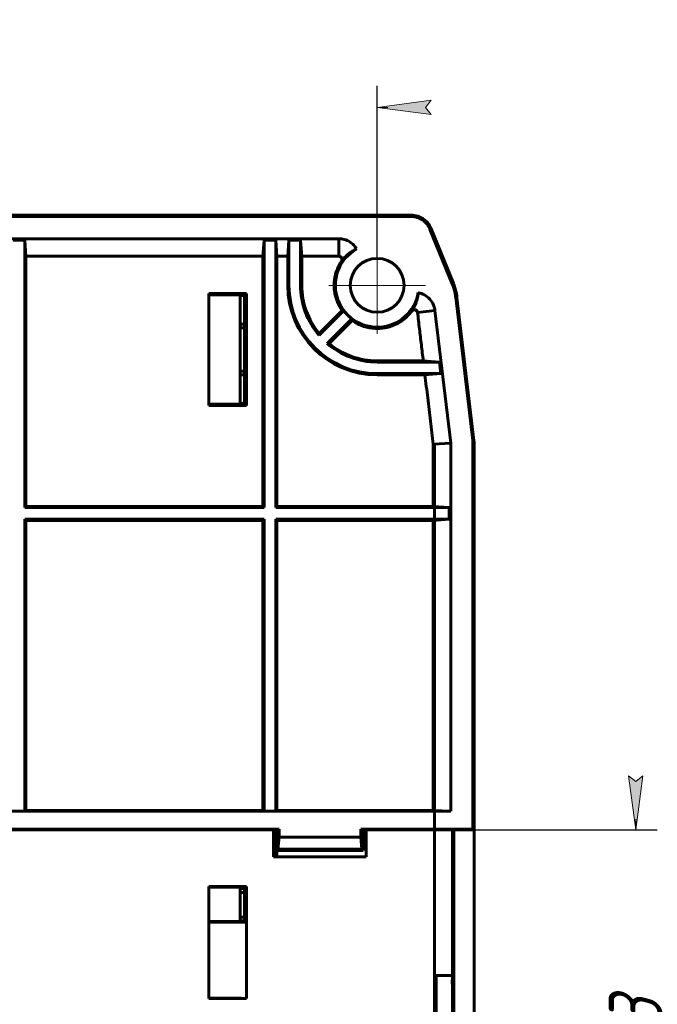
# Model space of a CAD drawing. Header units: millimetres. Extents: x 0 to 594, y 0 to 420.
# Tile 18 of 18: x 465 to 524, y 228 to 320. Entities that reach past the tile are written whole.
import ezdxf

# ---------------------------------------------------------------- set-up
doc = ezdxf.new("R2010")
doc.units = ezdxf.units.MM
for name, pattern in [('K5LT_AXLED', [12, 7.5, -1.5, 1.5, -1.5]), ('K5LT_BASIC', [0]), ('K5LT_THIN', [0])]:
    doc.linetypes.add(name, pattern=pattern)
doc.layers.add('Системный слой', color=7, linetype='Continuous')
doc.styles.add('KDIMTEXTSTYLE', font='GOST_AU.SHX', dxfattribs={"width": 0.96, "oblique": 15, "height": 5})
doc.dimstyles.new('KDIMSTYLE (1.00)', dxfattribs={"dimtxt": 5, "dimasz": 1, "dimexe": 2, "dimexo": 0, "dimgap": 1, "dimtad": 1, "dimtxsty": 'KDIMTEXTSTYLE', "dimsah": 1, "dimcen": 0, "dimdle": 1, "dimadec": 0, "dimazin": 0, "dimtfac": 0.667, "dimtmove": 0, "dimatfit": 3, "dimfxl": 1, "dimtvp": 1, "dimtolj": 1, "dimtzin": 0, "dimarcsym": 0})

# ---------------------------------------------------------------- blocks, each defined once
blk = doc.blocks.new('U1')
at = {"layer": 'Системный слой', "color": 150, "linetype": 'K5LT_BASIC', "lineweight": 60, "true_color": 0x0080ff}
for p, q in [((485.655, 301.657), (486.141, 301.657)), ((486.154, 301.657), (486.456, 301.657)), ((486.547, 301.657), (486.583, 301.657))]:
    blk.add_line(p, q, dxfattribs=at)
blk = doc.blocks.new('U2')
at = {"layer": 'Системный слой', "color": 150, "linetype": 'K5LT_BASIC', "lineweight": 60, "true_color": 0x0080ff}
for p, q in [((465.496, 301.657), (465.517, 301.657)), ((465.701, 301.657), (466.085, 301.657))]:
    blk.add_line(p, q, dxfattribs=at)
blk = doc.blocks.new('U6')
at = {"layer": 'Системный слой', "color": 150, "linetype": 'K5LT_BASIC', "lineweight": 60, "true_color": 0x0080ff}
for p, q in [((468.67, 301.657), (468.467, 301.657)), ((469.111, 301.657), (468.995, 301.657))]:
    blk.add_line(p, q, dxfattribs=at)
blk = doc.blocks.new('U9')
at = {"layer": 'Системный слой', "color": 150, "linetype": 'K5LT_BASIC', "lineweight": 60, "true_color": 0x0080ff}
for p, q in [((486.428, 301.657), (486.423, 301.657)), ((486.538, 301.657), (486.428, 301.657)), ((486.608, 301.657), (486.538, 301.657)), ((486.628, 301.657), (486.608, 301.657)), ((486.634, 301.657), (486.628, 301.657)), ((486.635, 301.657), (486.634, 301.657)), ((486.636, 301.657), (486.635, 301.657)), ((486.637, 301.657), (486.636, 301.657)), ((486.637, 301.657), (486.637, 301.657)), ((486.637, 301.657), (486.637, 301.657)), ((486.637, 301.657), (486.637, 301.657)), ((486.637, 301.657), (486.637, 301.657)), ((486.637, 301.657), (486.637, 301.657)), ((486.637, 301.657), (486.637, 301.657)), ((486.637, 301.657), (486.637, 301.657)), ((486.637, 301.657), (486.637, 301.657))]:
    blk.add_line(p, q, dxfattribs=at)
blk = doc.blocks.new('U10')
at = {"layer": 'Системный слой', "color": 150, "linetype": 'K5LT_BASIC', "lineweight": 60, "true_color": 0x0080ff}
for p, q in [((474.221, 301.657), (474.006, 301.657)), ((474.226, 301.657), (474.222, 301.657)), ((474.227, 301.657), (474.226, 301.657))]:
    blk.add_line(p, q, dxfattribs=at)
blk = doc.blocks.new('U11')
at = {"layer": 'Системный слой', "color": 150, "linetype": 'K5LT_BASIC', "lineweight": 60, "true_color": 0x0080ff}
for p, q in [((485.655, 301.657), (486.141, 301.657)), ((486.423, 301.657), (486.456, 301.657))]:
    blk.add_line(p, q, dxfattribs=at)
blk = doc.blocks.new('U17')
at = {"layer": 'Системный слой', "color": 150, "linetype": 'K5LT_BASIC', "lineweight": 60, "true_color": 0x0080ff}
for p, q in [((481.999, 301.657), (481.785, 301.657)), ((482.005, 301.657), (482.001, 301.657)), ((482.005, 301.657), (482.005, 301.657))]:
    blk.add_line(p, q, dxfattribs=at)
blk = doc.blocks.new('U18')
at = {"layer": 'Системный слой', "color": 150, "linetype": 'K5LT_BASIC', "lineweight": 60, "true_color": 0x0080ff}
for p, q in [((486.325, 301.657), (486.039, 301.657)), ((486.457, 301.657), (486.41, 301.657))]:
    blk.add_line(p, q, dxfattribs=at)
blk = doc.blocks.new('U21')
at = {"layer": 'Системный слой', "color": 150, "linetype": 'K5LT_BASIC', "lineweight": 60, "true_color": 0x0080ff}
for p, q in [((465.493, 301.657), (465.517, 301.657)), ((465.701, 301.657), (466.135, 301.657))]:
    blk.add_line(p, q, dxfattribs=at)
blk = doc.blocks.new('U22')
at = {"layer": 'Системный слой', "color": 150, "linetype": 'K5LT_BASIC', "lineweight": 60, "true_color": 0x0080ff}
for p, q in [((486.549, 301.657), (486.456, 301.657)), ((486.634, 301.657), (486.583, 301.657))]:
    blk.add_line(p, q, dxfattribs=at)
blk = doc.blocks.new('U23')
at = {"layer": 'Системный слой', "color": 150, "linetype": 'K5LT_BASIC', "lineweight": 60, "true_color": 0x0080ff}
for p, q in [((465.493, 301.657), (465.491, 301.657)), ((466.085, 301.657), (465.517, 301.657))]:
    blk.add_line(p, q, dxfattribs=at)
blk = doc.blocks.new('U28')
at = {"layer": 'Системный слой', "color": 150, "linetype": 'K5LT_BASIC', "lineweight": 60, "true_color": 0x0080ff}
for p, q in [((468.439, 301.657), (468.467, 301.657)), ((468.747, 301.657), (469.029, 301.657))]:
    blk.add_line(p, q, dxfattribs=at)
blk = doc.blocks.new('U29')
at = {"layer": 'Системный слой', "color": 150, "linetype": 'K5LT_BASIC', "lineweight": 60, "true_color": 0x0080ff}
for p, q in [((486.345, 301.657), (486.039, 301.657)), ((486.457, 301.657), (486.423, 301.657)), ((486.618, 301.657), (486.55, 301.657))]:
    blk.add_line(p, q, dxfattribs=at)
blk = doc.blocks.new('U30')
at = {"layer": 'Системный слой', "color": 150, "linetype": 'K5LT_BASIC', "lineweight": 60, "true_color": 0x0080ff}
for p, q in [((465.517, 301.657), (465.532, 301.657)), ((465.701, 301.657), (466.009, 301.657))]:
    blk.add_line(p, q, dxfattribs=at)
blk = doc.blocks.new('U37')
at = {"layer": 'Системный слой', "color": 150, "linetype": 'K5LT_BASIC', "lineweight": 60, "true_color": 0x0080ff}
for p, q in [((485.362, 284.152), (485.362, 294.262)), ((485.362, 236.152), (485.362, 239.356))]:
    blk.add_line(p, q, dxfattribs=at)
blk = doc.blocks.new('U39')
at = {"layer": 'Системный слой', "color": 150, "linetype": 'K5LT_BASIC', "lineweight": 60, "true_color": 0x0080ff}
for p, q in [((485.362, 284.152), (485.362, 294.262)), ((485.362, 236.152), (485.362, 239.356))]:
    blk.add_line(p, q, dxfattribs=at)
blk = doc.blocks.new('KDIMARROW_01')
at = {"layer": 'Системный слой'}
blk.add_hatch(color=0, dxfattribs=at).paths.add_polyline_path([(-5, -0.658), (0, 0), (-5, 0.658), (-4.5, 0)])
at = {"layer": 'Системный слой', "color": 0, "linetype": 'K5LT_THIN', "lineweight": 18}
for p, q in [((-4.5, 0), (-5, 0.658)), ((-5, 0.658), (0, 0)), ((0, 0), (-5, -0.658)), ((-5, -0.658), (-4.5, 0)), ((0, 0), (-1, 0))]:
    blk.add_line(p, q, dxfattribs=at)
blk = doc.blocks.new('U42')
at = {"layer": 'Системный слой', "color": 30, "linetype": 'K5LT_AXLED', "lineweight": 18, "true_color": 0xff8000}
for q in [(498.087, 299.657), (493.587, 295.157), (502.587, 295.157), (498.087, 290.657)]:
    blk.add_line((498.087, 295.157), q, dxfattribs=at)

msp = doc.modelspace()

# ---------------------------------------------------------------- linework, layer by layer
at = {"layer": 'Системный слой', "color": 150, "linetype": 'K5LT_BASIC', "lineweight": 60, "true_color": 0x0080ff}
for p, q in [((414.933, 301.657), (501.241, 301.657)), ((414.933, 301.657), (501.241, 301.657)), ((501.241, 301.545), (414.933, 301.545)), ((501.241, 301.545), (414.933, 301.545)), ((465.487, 301.657), (465.491, 301.657)), ((465.487, 301.657), (465.491, 301.657)), ((465.489, 301.657), (465.517, 301.657)), ((465.489, 301.657), (465.517, 301.657)), ((465.517, 301.657), (465.49, 301.657)), ((465.491, 301.657), (465.49, 301.657)), ((465.491, 301.657), (465.49, 301.657)), ((465.491, 301.657), (465.49, 301.657)), ((465.491, 301.657), (465.49, 301.657)), ((465.491, 301.657), (465.49, 301.657)), ((465.491, 301.657), (465.49, 301.657)), ((465.491, 301.657), (465.49, 301.657)), ((465.517, 301.657), (465.49, 301.657)), ((465.491, 301.657), (465.49, 301.657)), ((465.491, 301.657), (465.49, 301.657)), ((465.491, 301.657), (465.49, 301.657)), ((465.491, 301.657), (465.49, 301.657)), ((465.491, 301.657), (465.49, 301.657)), ((465.491, 301.657), (465.49, 301.657)), ((465.491, 301.657), (465.49, 301.657)), ((465.493, 301.657), (465.491, 301.657)), ((465.493, 301.657), (465.517, 301.657)), ((465.496, 301.657), (465.517, 301.657)), ((465.496, 301.657), (465.517, 301.657)), ((465.496, 301.657), (465.517, 301.657)), ((465.517, 301.657), (465.532, 301.657)), ((465.517, 301.657), (465.532, 301.657)), ((466.085, 301.657), (465.517, 301.657)), ((465.517, 301.657), (465.532, 301.657)), ((465.701, 301.657), (466.085, 301.657)), ((465.701, 301.657), (465.977, 301.657)), ((465.701, 301.657), (466.085, 301.657)), ((465.701, 301.657), (466.085, 301.657)), ((465.701, 301.657), (466.085, 301.657)), ((465.701, 301.657), (465.977, 301.657)), ((465.701, 301.657), (466.135, 301.657)), ((465.701, 301.657), (466.085, 301.657)), ((465.701, 301.657), (466.009, 301.657)), ((468.439, 301.657), (468.467, 301.657)), ((468.67, 301.657), (468.467, 301.657)), ((469.034, 301.657), (468.747, 301.657)), ((469.034, 301.657), (468.747, 301.657)), ((468.747, 301.657), (469.029, 301.657)), ((469.111, 301.657), (468.995, 301.657)), ((469.171, 301.657), (469.054, 301.657)), ((469.171, 301.657), (469.054, 301.657)), ((474.221, 301.657), (474.006, 301.657)), ((474.212, 301.657), (474.221, 301.657)), ((474.212, 301.657), (474.221, 301.657)), ((474.226, 301.657), (474.222, 301.657)), ((474.226, 301.657), (474.226, 301.657)), ((474.227, 301.657), (474.226, 301.657)), ((474.226, 301.657), (474.226, 301.657)), ((476.96, 301.657), (476.576, 301.657)), ((476.832, 301.657), (476.576, 301.657)), ((476.96, 301.657), (476.576, 301.657)), ((476.832, 301.657), (476.576, 301.657)), ((481.999, 301.657), (481.785, 301.657)), ((481.99, 301.657), (481.999, 301.657)), ((481.99, 301.657), (481.999, 301.657)), ((482.005, 301.657), (482.001, 301.657)), ((482.005, 301.657), (482.005, 301.657)), ((482.005, 301.657), (482.005, 301.657)), ((482.005, 301.657), (482.005, 301.657)), ((485.655, 301.657), (486.456, 301.657)), ((485.655, 301.657), (486.141, 301.657)), ((485.655, 301.657), (486.141, 301.657)), ((485.655, 301.657), (486.456, 301.657)), ((486.325, 301.657), (486.039, 301.657)), ((486.345, 301.657), (486.039, 301.657)), ((486.154, 301.657), (486.456, 301.657)), ((486.457, 301.657), (486.41, 301.657)), ((486.457, 301.657), (486.41, 301.657)), ((486.457, 301.657), (486.41, 301.657)), ((486.457, 301.657), (486.423, 301.657)), ((486.457, 301.657), (486.423, 301.657)), ((486.457, 301.657), (486.423, 301.657)), ((486.457, 301.657), (486.423, 301.657)), ((486.423, 301.657), (486.456, 301.657)), ((486.457, 301.657), (486.423, 301.657)), ((486.456, 301.657), (486.547, 301.657)), ((486.549, 301.657), (486.456, 301.657)), ((486.456, 301.657), (486.547, 301.657)), ((486.547, 301.657), (486.583, 301.657)), ((486.618, 301.657), (486.55, 301.657)), ((486.634, 301.657), (486.583, 301.657)), ((505.057, 295.288), (502.99, 300.369)), ((505.057, 295.288), (502.99, 300.369)), ((505.161, 295.33), (503.094, 300.411)), ((505.161, 295.33), (503.094, 300.411)), ((421.654, 299.479), (494.52, 299.479)), ((421.654, 299.479), (494.52, 299.479)), ((465.375, 299.34), (464.299, 299.34)), ((465.375, 299.34), (464.299, 299.34)), ((465.375, 299.34), (465.487, 297.857)), ((465.375, 274.545), (465.375, 299.34)), ((465.375, 299.34), (465.487, 297.857)), ((465.375, 274.545), (465.375, 299.34)), ((487.487, 297.857), (487.599, 299.34)), ((487.487, 297.857), (487.599, 299.34)), ((487.599, 299.34), (487.599, 274.545)), ((488.675, 299.34), (487.599, 299.34)), ((487.599, 299.34), (487.599, 274.545)), ((488.675, 299.34), (487.599, 299.34)), ((488.675, 299.34), (488.787, 297.857)), ((488.675, 274.545), (488.675, 299.34)), ((488.675, 299.34), (488.787, 297.857)), ((488.675, 274.545), (488.675, 299.34)), ((489.787, 297.857), (489.899, 299.34)), ((489.787, 297.857), (489.899, 299.34)), ((490.975, 299.34), (489.899, 299.34)), ((489.899, 299.34), (489.899, 295.157)), ((490.975, 299.34), (489.899, 299.34)), ((489.899, 299.34), (489.899, 295.157)), ((490.975, 299.34), (491.087, 297.857)), ((490.975, 295.157), (490.975, 299.34)), ((490.975, 299.34), (491.087, 297.857)), ((490.975, 295.157), (490.975, 299.34)), ((494.519, 297.857), (494.52, 299.479)), ((494.519, 297.857), (494.52, 299.479)), ((465.487, 274.657), (465.487, 297.857)), ((465.487, 274.657), (465.487, 297.857)), ((487.487, 274.657), (487.487, 297.857)), ((487.487, 274.657), (487.487, 297.857)), ((488.787, 274.657), (488.787, 297.857)), ((488.787, 274.657), (488.787, 297.857)), ((489.787, 297.857), (489.787, 295.157)), ((489.787, 297.857), (489.787, 295.157)), ((491.087, 297.857), (491.087, 295.157)), ((491.087, 297.857), (491.087, 295.157)), ((482.462, 294.393), (482.462, 284.021)), ((482.462, 294.393), (485.948, 294.393)), ((482.462, 294.393), (482.462, 284.021)), ((482.462, 294.393), (485.948, 294.393)), ((485.462, 294.356), (482.462, 294.356)), ((485.462, 294.356), (482.462, 294.356)), ((482.462, 294.309), (485.864, 294.309)), ((482.462, 294.309), (485.864, 294.309)), ((485.462, 294.262), (482.462, 294.262)), ((485.462, 294.262), (482.462, 294.262)), ((485.362, 284.152), (485.362, 294.262)), ((485.362, 284.152), (485.362, 294.262)), ((485.362, 294.207), (485.499, 294.207)), ((485.362, 294.207), (485.561, 294.207)), ((485.362, 294.207), (485.499, 294.207)), ((485.362, 294.207), (485.561, 294.207)), ((485.462, 294.356), (485.561, 294.207)), ((485.462, 294.356), (485.561, 294.207)), ((485.462, 294.262), (485.499, 294.207)), ((485.462, 294.262), (485.499, 294.207)), ((485.762, 294.207), (485.499, 294.207)), ((485.762, 294.207), (485.499, 294.207)), ((485.762, 294.207), (485.561, 294.207)), ((485.762, 294.207), (485.561, 294.207)), ((485.948, 294.393), (485.762, 294.207)), ((485.948, 294.393), (485.762, 294.207)), ((485.864, 294.309), (485.762, 294.207)), ((485.864, 294.309), (485.762, 294.207)), ((485.762, 291.553), (485.762, 294.207)), ((485.762, 291.553), (485.762, 294.207)), ((485.762, 291.553), (485.762, 294.207)), ((485.762, 291.553), (485.762, 294.207)), ((485.864, 284.105), (485.864, 294.309)), ((485.864, 284.105), (485.864, 294.309)), ((485.948, 284.021), (485.948, 294.393)), ((485.948, 284.021), (485.948, 294.393)), ((507.073, 280.776), (505.494, 294.037)), ((507.073, 280.776), (505.494, 294.037)), ((506.961, 280.769), (505.383, 294.024)), ((506.961, 280.769), (505.383, 294.024)), ((494.983, 292.815), (492.692, 290.523)), ((494.983, 292.815), (492.692, 290.523)), ((494.837, 292.826), (492.699, 290.688)), ((494.837, 292.826), (492.699, 290.688)), ((501.835, 292.627), (503.446, 292.819)), ((501.835, 292.627), (503.446, 292.819)), ((503.446, 292.819), (504.909, 280.527)), ((503.446, 292.819), (504.909, 280.527)), ((485.762, 291.553), (485.362, 291.553)), ((485.762, 291.553), (485.362, 291.553)), ((485.762, 291.553), (485.362, 291.553)), ((485.762, 291.553), (485.362, 291.553)), ((485.762, 291.553), (485.767, 291.207)), ((485.762, 291.553), (485.767, 291.207)), ((485.762, 291.553), (485.767, 291.207)), ((485.762, 291.553), (485.767, 291.207)), ((493.453, 289.762), (495.745, 292.054)), ((493.453, 289.762), (495.745, 292.054)), ((493.618, 289.769), (495.756, 291.907)), ((493.618, 289.769), (495.756, 291.907)), ((485.767, 291.207), (485.362, 291.207)), ((485.767, 291.207), (485.362, 291.207)), ((485.767, 291.207), (485.362, 291.207)), ((485.767, 291.207), (485.362, 291.207)), ((485.767, 287.207), (485.767, 291.207)), ((485.767, 287.207), (485.767, 291.207)), ((485.767, 287.207), (485.767, 291.207)), ((485.767, 287.207), (485.767, 291.207)), ((502.367, 288.157), (498.087, 288.157)), ((502.367, 288.157), (498.087, 288.157)), ((503.874, 288.045), (498.087, 288.045)), ((503.874, 288.045), (498.087, 288.045)), ((502.367, 288.157), (503.874, 288.045)), ((502.367, 288.157), (503.874, 288.045)), ((504.002, 286.969), (503.874, 288.045)), ((504.002, 286.969), (503.874, 288.045)), ((485.362, 287.207), (485.767, 287.207)), ((485.362, 287.207), (485.767, 287.207)), ((485.362, 287.207), (485.767, 287.207)), ((485.362, 287.207), (485.767, 287.207)), ((485.362, 286.861), (485.762, 286.861)), ((485.362, 286.861), (485.762, 286.861)), ((485.362, 286.861), (485.762, 286.861)), ((485.362, 286.861), (485.762, 286.861)), ((485.767, 287.207), (485.762, 286.861)), ((485.767, 287.207), (485.762, 286.861)), ((485.767, 287.207), (485.762, 286.861)), ((485.767, 287.207), (485.762, 286.861)), ((485.762, 284.207), (485.762, 286.861)), ((485.762, 284.207), (485.762, 286.861)), ((485.762, 284.207), (485.762, 286.861)), ((485.762, 284.207), (485.762, 286.861)), ((498.087, 286.969), (504.002, 286.969)), ((498.087, 286.969), (504.002, 286.969)), ((498.087, 286.857), (502.522, 286.857)), ((498.087, 286.857), (502.522, 286.857)), ((504.002, 286.969), (502.522, 286.857)), ((504.002, 286.969), (502.522, 286.857)), ((482.462, 284.152), (485.462, 284.152)), ((482.462, 284.152), (485.462, 284.152)), ((485.864, 284.105), (482.462, 284.105)), ((485.864, 284.105), (482.462, 284.105)), ((482.462, 284.058), (485.462, 284.058)), ((482.462, 284.058), (485.462, 284.058)), ((485.948, 284.021), (482.462, 284.021)), ((485.948, 284.021), (482.462, 284.021)), ((485.499, 284.207), (485.362, 284.207)), ((485.561, 284.207), (485.362, 284.207)), ((485.499, 284.207), (485.362, 284.207)), ((485.561, 284.207), (485.362, 284.207)), ((485.462, 284.152), (485.499, 284.207)), ((485.462, 284.058), (485.561, 284.207)), ((485.462, 284.152), (485.499, 284.207)), ((485.462, 284.058), (485.561, 284.207)), ((485.499, 284.207), (485.762, 284.207)), ((485.499, 284.207), (485.762, 284.207)), ((485.561, 284.207), (485.762, 284.207)), ((485.561, 284.207), (485.762, 284.207)), ((485.864, 284.105), (485.762, 284.207)), ((485.948, 284.021), (485.762, 284.207)), ((485.864, 284.105), (485.762, 284.207)), ((485.948, 284.021), (485.762, 284.207)), ((503.287, 280.431), (504.909, 280.527)), ((503.287, 280.431), (504.909, 280.527)), ((503.395, 280.437), (503.395, 152.246)), ((503.395, 280.437), (503.395, 152.246)), ((504.909, 280.527), (504.909, 246.386)), ((504.909, 280.527), (504.909, 246.386)), ((506.961, 280.769), (507.073, 280.776)), ((506.961, 280.769), (507.073, 280.776)), ((506.965, 244.719), (506.961, 280.769)), ((506.965, 244.719), (506.961, 280.769)), ((507.077, 244.663), (507.073, 280.776)), ((507.077, 244.663), (507.073, 280.776)), ((507.087, 280.538), (507.087, 275.907)), ((507.087, 280.538), (507.087, 275.907)), ((507.087, 275.907), (507.087, 275.607)), ((507.087, 275.907), (507.087, 275.607)), ((507.073, 275.607), (507.087, 275.607)), ((507.073, 275.607), (507.087, 275.607)), ((507.087, 275.607), (507.087, 275.307)), ((507.087, 275.607), (507.087, 275.307)), ((507.087, 275.307), (507.087, 275.007)), ((507.087, 275.307), (507.087, 275.007)), ((507.087, 275.007), (507.087, 274.707)), ((507.087, 275.007), (507.087, 274.707)), ((465.487, 274.657), (465.375, 274.545)), ((465.487, 274.657), (465.375, 274.545)), ((487.599, 274.545), (465.375, 274.545)), ((487.599, 274.545), (465.375, 274.545)), ((465.487, 274.657), (487.487, 274.657)), ((465.487, 274.657), (487.487, 274.657)), ((487.487, 274.657), (487.599, 274.545)), ((487.487, 274.657), (487.599, 274.545)), ((488.787, 274.657), (488.675, 274.545)), ((488.787, 274.657), (488.675, 274.545)), ((504.77, 274.545), (488.675, 274.545)), ((504.77, 274.545), (488.675, 274.545)), ((488.787, 274.657), (503.287, 274.657)), ((488.787, 274.657), (503.287, 274.657)), ((503.287, 274.657), (504.77, 274.545)), ((503.287, 274.657), (504.77, 274.545)), ((504.77, 273.469), (504.77, 274.545)), ((504.77, 273.469), (504.77, 274.545)), ((507.087, 274.707), (507.074, 274.707)), ((507.087, 274.707), (507.074, 274.707)), ((507.087, 274.707), (507.087, 274.407)), ((507.087, 274.707), (507.087, 274.407)), ((507.087, 274.407), (507.087, 258.907)), ((507.087, 274.407), (507.087, 258.907)), ((465.375, 246.392), (465.375, 273.469)), ((465.375, 273.469), (487.599, 273.469)), ((465.487, 273.357), (465.375, 273.469)), ((465.375, 246.392), (465.375, 273.469)), ((465.375, 273.469), (487.599, 273.469)), ((465.487, 273.357), (465.375, 273.469)), ((465.487, 246.447), (465.487, 273.357)), ((465.487, 273.357), (487.487, 273.357)), ((465.487, 246.447), (465.487, 273.357)), ((465.487, 273.357), (487.487, 273.357)), ((487.487, 273.357), (487.599, 273.469)), ((487.487, 273.357), (487.599, 273.469)), ((487.487, 246.447), (487.487, 273.357)), ((487.487, 246.447), (487.487, 273.357)), ((487.599, 273.469), (487.599, 246.392)), ((487.599, 273.469), (487.599, 246.392)), ((504.77, 273.469), (488.675, 273.469)), ((488.675, 246.392), (488.675, 273.469)), ((488.787, 273.357), (488.675, 273.469)), ((504.77, 273.469), (488.675, 273.469)), ((488.675, 246.392), (488.675, 273.469)), ((488.787, 273.357), (488.675, 273.469)), ((488.787, 246.447), (488.787, 273.357)), ((488.787, 273.357), (503.287, 273.357)), ((488.787, 246.447), (488.787, 273.357)), ((488.787, 273.357), (503.287, 273.357)), ((504.77, 273.469), (503.287, 273.357)), ((504.77, 273.469), (503.287, 273.357)), ((507.075, 258.607), (507.087, 258.607)), ((507.075, 258.607), (507.087, 258.607)), ((507.087, 258.907), (507.087, 258.607)), ((507.087, 258.907), (507.087, 258.607)), ((507.087, 258.607), (507.087, 258.307)), ((507.087, 258.607), (507.087, 258.307)), ((507.087, 257.707), (507.075, 257.707)), ((507.087, 257.707), (507.075, 257.707)), ((507.087, 258.307), (507.087, 258.007)), ((507.087, 258.307), (507.087, 258.007)), ((507.087, 258.007), (507.087, 257.707)), ((507.087, 258.007), (507.087, 257.707)), ((507.087, 257.707), (507.087, 257.407)), ((507.087, 257.707), (507.087, 257.407)), ((507.087, 257.407), (507.087, 175.907)), ((507.087, 257.407), (507.087, 175.907)), ((504.909, 246.386), (411.265, 246.386)), ((504.909, 246.386), (411.265, 246.386)), ((465.375, 246.392), (464.299, 246.392)), ((465.375, 246.392), (464.299, 246.392)), ((465.487, 246.447), (465.375, 246.392)), ((465.487, 246.447), (465.375, 246.392)), ((465.487, 246.447), (487.487, 246.447)), ((465.487, 246.447), (487.487, 246.447)), ((487.487, 246.447), (487.599, 246.392)), ((487.487, 246.447), (487.599, 246.392)), ((488.675, 246.392), (487.599, 246.392)), ((488.675, 246.392), (487.599, 246.392)), ((488.787, 246.447), (488.675, 246.392)), ((488.787, 246.447), (488.675, 246.392)), ((488.787, 246.447), (503.287, 246.447)), ((488.787, 246.447), (503.287, 246.447)), ((504.909, 246.386), (503.287, 246.447)), ((504.909, 246.386), (503.287, 246.447)), ((427.187, 244.71), (488.987, 244.717)), ((427.187, 244.71), (488.987, 244.717)), ((488.477, 244.654), (427.697, 244.647)), ((488.477, 244.654), (427.697, 244.647)), ((488.477, 244.654), (488.477, 244.675)), ((488.777, 244.675), (488.477, 244.675)), ((488.477, 244.654), (488.477, 244.675)), ((488.777, 244.675), (488.477, 244.675)), ((488.477, 244.654), (488.477, 242.156)), ((488.477, 244.654), (488.477, 242.156)), ((488.689, 242.156), (488.689, 244.675)), ((488.689, 242.156), (488.689, 244.675)), ((488.987, 244.717), (488.777, 244.675)), ((488.987, 244.717), (488.777, 244.675)), ((488.777, 244.675), (488.777, 242.758)), ((488.777, 244.675), (488.777, 242.758)), ((488.88, 242.861), (488.987, 243.966)), ((488.88, 242.861), (488.987, 243.966)), ((488.987, 244.717), (488.987, 243.966)), ((488.987, 244.717), (488.987, 243.966)), ((488.987, 243.966), (496.567, 243.967)), ((488.987, 243.966), (496.567, 243.967)), ((496.567, 244.718), (506.965, 244.719)), ((496.567, 244.718), (506.965, 244.719)), ((496.567, 243.967), (496.567, 244.718)), ((496.567, 244.718), (496.777, 244.676)), ((496.567, 243.967), (496.567, 244.718)), ((496.567, 244.718), (496.777, 244.676)), ((496.567, 243.967), (496.674, 242.861)), ((496.567, 243.967), (496.674, 242.861)), ((497.077, 244.676), (496.777, 244.676)), ((496.777, 242.758), (496.777, 244.676)), ((497.077, 244.676), (496.777, 244.676)), ((496.777, 242.758), (496.777, 244.676)), ((497.077, 244.655), (497.077, 244.676)), ((497.077, 244.655), (497.077, 244.676)), ((505.077, 244.656), (497.077, 244.655)), ((505.077, 244.656), (497.077, 244.655)), ((497.077, 244.655), (497.077, 242.157)), ((497.077, 244.655), (497.077, 242.157)), ((505.087, 244.663), (505.077, 244.656)), ((505.087, 244.663), (505.077, 244.656)), ((505.077, 231.162), (505.077, 244.656)), ((505.077, 231.162), (505.077, 244.656)), ((505.087, 207.352), (505.087, 244.663)), ((505.087, 244.663), (507.077, 244.663)), ((505.087, 207.352), (505.087, 244.663)), ((505.087, 244.663), (507.077, 244.663)), ((505.187, 244.663), (505.187, 207.352)), ((505.187, 244.663), (505.187, 207.352)), ((507.077, 244.663), (506.965, 244.719)), ((507.077, 244.663), (506.965, 244.719)), ((488.477, 242.156), (497.077, 242.157)), ((488.477, 242.156), (497.077, 242.157)), ((488.777, 242.758), (488.88, 242.861)), ((488.777, 242.758), (488.88, 242.861)), ((496.777, 242.758), (488.777, 242.758)), ((496.777, 242.758), (488.777, 242.758)), ((488.787, 242.156), (488.787, 242.758)), ((488.787, 242.156), (488.787, 242.758)), ((488.88, 242.861), (496.674, 242.861)), ((488.88, 242.861), (496.674, 242.861)), ((496.777, 242.758), (496.674, 242.861)), ((496.777, 242.758), (496.674, 242.861)), ((482.462, 239.39), (482.462, 229.024)), ((485.945, 239.39), (482.462, 239.39)), ((482.462, 239.39), (482.462, 229.024)), ((485.945, 239.39), (482.462, 239.39)), ((485.462, 239.356), (482.462, 239.356)), ((485.462, 239.356), (482.462, 239.356)), ((485.362, 236.152), (485.362, 239.356)), ((485.362, 236.152), (485.362, 239.356)), ((485.462, 239.356), (485.561, 239.207)), ((485.462, 239.356), (485.561, 239.207)), ((485.945, 239.39), (485.762, 239.207)), ((485.945, 239.39), (485.762, 239.207)), ((485.945, 229.024), (485.945, 239.39)), ((485.945, 229.024), (485.945, 239.39)), ((485.362, 239.207), (485.767, 239.207)), ((485.362, 239.207), (485.767, 239.207)), ((485.362, 238.861), (485.762, 238.861)), ((485.362, 238.861), (485.762, 238.861)), ((485.767, 239.207), (485.762, 238.861)), ((485.762, 236.553), (485.762, 239.207)), ((485.767, 239.207), (485.762, 238.861)), ((485.762, 236.553), (485.762, 239.207)), ((485.762, 236.207), (485.762, 238.861)), ((485.762, 236.207), (485.762, 238.861)), ((485.762, 236.553), (485.362, 236.553)), ((485.762, 236.553), (485.362, 236.553)), ((485.762, 236.553), (485.767, 236.207)), ((485.762, 236.553), (485.767, 236.207)), ((482.462, 236.152), (485.462, 236.152)), ((482.462, 236.152), (485.462, 236.152)), ((485.864, 236.105), (482.462, 236.105)), ((485.864, 236.105), (482.462, 236.105)), ((485.767, 236.207), (485.362, 236.207)), ((485.767, 236.207), (485.362, 236.207)), ((485.462, 236.152), (485.499, 236.207)), ((485.462, 236.152), (485.499, 236.207)), ((485.864, 236.105), (485.762, 236.207)), ((485.864, 236.105), (485.762, 236.207)), ((505.077, 231.162), (503.576, 231.162)), ((503.578, 220.853), (503.576, 231.162)), ((505.077, 231.162), (503.576, 231.162)), ((503.578, 220.853), (503.576, 231.162)), ((505.077, 231.162), (505.039, 230.34)), ((505.077, 231.162), (505.039, 230.34)), ((482.462, 229.058), (485.462, 229.058)), ((482.462, 229.058), (485.462, 229.058)), ((482.462, 229.024), (485.945, 229.024)), ((482.462, 229.024), (485.945, 229.024))]:
    msp.add_line(p, q, dxfattribs=at)
msp.add_circle((498.087, 295.157), 2.5, dxfattribs=at)
msp.add_circle((498.087, 295.157), 2.5, dxfattribs=at)
for radius, start, end in [(3.878, 119.49813, 349.96494), (3.878, 119.49813, 349.96494), (8.3, 180, 270), (8.3, 180, 270), (8.188, 180, 270), (8.188, 180, 270), (7.112, 180, 220.65941), (7.112, 180, 220.65941), (7, 180, 219.672), (7, 180, 219.672), (3.888, 217.04295, 232.95705), (3.888, 217.04295, 232.95705), (7.112, 229.34059, 270), (7.112, 229.34059, 270), (7, 230.328, 270), (7, 230.328, 270)]:
    msp.add_arc((498.087, 295.157), radius, start, end, dxfattribs=at)
for points, knots in [([(486.637, 301.657), (486.637, 301.657), (486.637, 301.657), (486.636, 301.657), (486.637, 301.657), (486.636, 301.657), (486.636, 301.657), (486.636, 301.657), (486.635, 301.657), (486.635, 301.657), (486.635, 301.657), (486.635, 301.657), (486.635, 301.657), (486.634, 301.657), (486.634, 301.657), (486.634, 301.657), (486.634, 301.657), (486.634, 301.657), (486.634, 301.657), (486.633, 301.657), (486.633, 301.657), (486.632, 301.657), (486.632, 301.657), (486.631, 301.657), (486.631, 301.657), (486.63, 301.657), (486.629, 301.657), (486.628, 301.657), (486.628, 301.657), (486.628, 301.657), (486.628, 301.657), (486.624, 301.657), (486.621, 301.657), (486.611, 301.657), (486.603, 301.657), (486.586, 301.657), (486.575, 301.657), (486.552, 301.657), (486.54, 301.657), (486.512, 301.657), (486.496, 301.657), (486.462, 301.657), (486.443, 301.657), (486.423, 301.657)], [0.633561, 0.633561, 0.633561, 0.633561, 0.634158, 0.634158, 0.845544, 0.845544, 1.052097, 1.052097, 1.258651, 1.258651, 1.465205, 1.465205, 1.527825, 1.527825, 1.653064, 1.653064, 1.699791, 1.699791, 1.821635, 1.821635, 1.996771, 1.996771, 2.240685, 2.240685, 2.524838, 2.524838, 2.928497, 2.928497, 2.958715, 2.958715, 3.078784, 3.078784, 4.475616, 4.475616, 6.503386, 6.503386, 8.582388, 8.582388, 10.660526, 10.660526, 12.738542, 12.738542, 15, 15, 15, 15]), ([(496.178, 298.532), (496.132, 298.609), (495.967, 298.851), (495.596, 299.19), (495.062, 299.43), (494.689, 299.479), (494.52, 299.479)], [0, 0, 0, 0, 0.133946, 0.440055, 0.746164, 1, 1, 1, 1]), ([(496.178, 298.532), (496.132, 298.609), (495.967, 298.851), (495.596, 299.19), (495.062, 299.43), (494.689, 299.479), (494.52, 299.479)], [0, 0, 0, 0, 0.133946, 0.440055, 0.746164, 1, 1, 1, 1]), ([(503.446, 292.819), (503.424, 293), (503.322, 293.385), (502.992, 293.904), (502.496, 294.3), (502.103, 294.443), (501.905, 294.481)], [0, 0, 0, 0, 0.224146, 0.48696, 0.749774, 1, 1, 1, 1]), ([(503.446, 292.819), (503.424, 293), (503.322, 293.385), (502.992, 293.904), (502.496, 294.3), (502.103, 294.443), (501.905, 294.481)], [0, 0, 0, 0, 0.224146, 0.48696, 0.749774, 1, 1, 1, 1])]:
    msp.add_open_spline(points, degree=3, knots=knots, dxfattribs=at)
for points in [[(503.094, 300.411), (502.925, 300.826), (502.408, 301.391), (501.69, 301.657), (501.241, 301.657)], [(503.094, 300.411), (502.925, 300.826), (502.408, 301.391), (501.69, 301.657), (501.241, 301.657)], [(503.094, 300.411), (502.925, 300.826), (502.408, 301.391), (501.69, 301.657), (501.241, 301.657)], [(503.094, 300.411), (502.925, 300.826), (502.408, 301.391), (501.69, 301.657), (501.241, 301.657)], [(502.99, 300.369), (502.917, 300.55), (502.725, 300.871), (502.31, 301.246), (501.807, 301.488), (501.437, 301.545), (501.241, 301.545)], [(502.99, 300.369), (502.917, 300.55), (502.725, 300.871), (502.31, 301.246), (501.807, 301.488), (501.437, 301.545), (501.241, 301.545)], [(487.487, 297.857), (485.043, 297.857), (480.154, 297.856), (472.82, 297.856), (467.931, 297.857), (465.487, 297.857)], [(487.487, 297.857), (485.043, 297.857), (480.154, 297.856), (472.82, 297.856), (467.931, 297.857), (465.487, 297.857)], [(489.787, 297.857), (489.676, 297.857), (489.454, 297.856), (489.12, 297.856), (488.898, 297.857), (488.787, 297.857)], [(489.787, 297.857), (489.676, 297.857), (489.454, 297.856), (489.12, 297.856), (488.898, 297.857), (488.787, 297.857)], [(494.519, 297.857), (494.138, 297.857), (493.375, 297.856), (492.231, 297.856), (491.468, 297.857), (491.087, 297.857)], [(494.519, 297.857), (494.138, 297.857), (493.375, 297.856), (492.231, 297.856), (491.468, 297.857), (491.087, 297.857)], [(494.768, 297.389), (494.786, 297.416), (494.814, 297.474), (494.828, 297.567), (494.812, 297.66), (494.768, 297.742), (494.7, 297.807), (494.614, 297.849), (494.551, 297.858), (494.519, 297.857)], [(494.768, 297.389), (494.786, 297.416), (494.814, 297.474), (494.828, 297.567), (494.812, 297.66), (494.768, 297.742), (494.7, 297.807), (494.614, 297.849), (494.551, 297.858), (494.519, 297.857)], [(494.768, 297.389), (494.789, 297.42), (494.817, 297.486), (494.824, 297.594), (494.792, 297.697), (494.726, 297.785), (494.627, 297.844), (494.557, 297.857), (494.519, 297.857)], [(494.768, 297.389), (494.789, 297.42), (494.817, 297.486), (494.824, 297.594), (494.792, 297.697), (494.726, 297.785), (494.627, 297.844), (494.557, 297.857), (494.519, 297.857)], [(496.178, 298.532), (496.12, 298.505), (496.011, 298.45), (495.865, 298.368), (495.734, 298.288), (495.617, 298.209), (495.512, 298.134), (495.418, 298.061), (495.334, 297.993), (495.259, 297.928), (495.192, 297.868), (495.133, 297.811), (495.079, 297.758), (495.03, 297.708), (494.984, 297.659), (494.94, 297.609), (494.898, 297.559), (494.856, 297.509), (494.814, 297.454), (494.785, 297.414), (494.768, 297.389)], [(496.178, 298.532), (496.12, 298.505), (496.011, 298.45), (495.865, 298.368), (495.734, 298.288), (495.617, 298.209), (495.512, 298.134), (495.418, 298.061), (495.334, 297.993), (495.259, 297.928), (495.192, 297.868), (495.133, 297.811), (495.079, 297.758), (495.03, 297.708), (494.984, 297.659), (494.94, 297.609), (494.898, 297.559), (494.856, 297.509), (494.814, 297.454), (494.785, 297.414), (494.768, 297.389)], [(505.383, 294.024), (505.366, 294.169), (505.319, 294.456), (505.21, 294.878), (505.112, 295.153), (505.057, 295.288)], [(505.383, 294.024), (505.366, 294.169), (505.319, 294.456), (505.21, 294.878), (505.112, 295.153), (505.057, 295.288)], [(505.494, 294.037), (505.441, 294.483), (505.33, 294.914), (505.161, 295.33)], [(505.494, 294.037), (505.441, 294.483), (505.33, 294.914), (505.161, 295.33)], [(505.494, 294.037), (505.441, 294.483), (505.33, 294.914), (505.161, 295.33)], [(505.494, 294.037), (505.441, 294.483), (505.33, 294.914), (505.161, 295.33)], [(501.296, 292.77), (501.314, 292.794), (501.343, 292.836), (501.381, 292.896), (501.416, 292.955), (501.449, 293.011), (501.48, 293.069), (501.512, 293.13), (501.544, 293.195), (501.577, 293.265), (501.611, 293.341), (501.645, 293.422), (501.679, 293.512), (501.715, 293.611), (501.752, 293.723), (501.788, 293.849), (501.824, 293.988), (501.856, 294.141), (501.884, 294.304), (501.899, 294.421), (501.905, 294.481)], [(501.296, 292.77), (501.314, 292.794), (501.343, 292.836), (501.381, 292.896), (501.416, 292.955), (501.449, 293.011), (501.48, 293.069), (501.512, 293.13), (501.544, 293.195), (501.577, 293.265), (501.611, 293.341), (501.645, 293.422), (501.679, 293.512), (501.715, 293.611), (501.752, 293.723), (501.788, 293.849), (501.824, 293.988), (501.856, 294.141), (501.884, 294.304), (501.899, 294.421), (501.905, 294.481)], [(494.837, 292.826), (494.853, 292.825), (494.885, 292.822), (494.934, 292.818), (494.967, 292.816), (494.983, 292.815)], [(494.837, 292.826), (494.853, 292.825), (494.885, 292.822), (494.934, 292.818), (494.967, 292.816), (494.983, 292.815)], [(501.835, 292.627), (501.832, 292.658), (501.817, 292.719), (501.769, 292.798), (501.701, 292.859), (501.618, 292.895), (501.528, 292.904), (501.439, 292.886), (501.359, 292.841), (501.315, 292.795), (501.296, 292.77)], [(501.835, 292.627), (501.832, 292.658), (501.817, 292.719), (501.769, 292.798), (501.701, 292.859), (501.618, 292.895), (501.528, 292.904), (501.439, 292.886), (501.359, 292.841), (501.315, 292.795), (501.296, 292.77)], [(501.835, 292.627), (501.83, 292.669), (501.805, 292.743), (501.726, 292.835), (501.618, 292.889), (501.498, 292.897), (501.383, 292.857), (501.322, 292.804), (501.296, 292.77)], [(501.835, 292.627), (501.83, 292.669), (501.805, 292.743), (501.726, 292.835), (501.618, 292.889), (501.498, 292.897), (501.383, 292.857), (501.322, 292.804), (501.296, 292.77)], [(502.367, 288.157), (502.308, 288.654), (502.189, 289.647), (502.011, 291.137), (501.894, 292.13), (501.835, 292.627)], [(502.367, 288.157), (502.308, 288.654), (502.189, 289.647), (502.011, 291.137), (501.894, 292.13), (501.835, 292.627)], [(495.756, 291.907), (495.754, 291.923), (495.752, 291.956), (495.748, 292.005), (495.746, 292.037), (495.745, 292.054)], [(495.756, 291.907), (495.754, 291.923), (495.752, 291.956), (495.748, 292.005), (495.746, 292.037), (495.745, 292.054)], [(492.699, 290.688), (492.698, 290.67), (492.696, 290.633), (492.694, 290.578), (492.693, 290.542), (492.692, 290.523)], [(492.699, 290.688), (492.698, 290.67), (492.696, 290.633), (492.694, 290.578), (492.693, 290.542), (492.692, 290.523)], [(493.618, 289.769), (493.6, 289.768), (493.563, 289.767), (493.508, 289.764), (493.472, 289.763), (493.453, 289.762)], [(493.618, 289.769), (493.6, 289.768), (493.563, 289.767), (493.508, 289.764), (493.472, 289.763), (493.453, 289.762)], [(503.287, 280.431), (503.202, 281.145), (503.031, 282.573), (502.776, 284.715), (502.607, 286.143), (502.522, 286.857)], [(503.287, 280.431), (503.202, 281.145), (503.031, 282.573), (502.776, 284.715), (502.607, 286.143), (502.522, 286.857)], [(503.287, 280.431), (503.287, 279.79), (503.286, 278.506), (503.286, 276.582), (503.287, 275.299), (503.287, 274.657)], [(503.287, 280.431), (503.287, 279.79), (503.286, 278.506), (503.286, 276.582), (503.287, 275.299), (503.287, 274.657)], [(507.073, 280.776), (507.082, 280.697), (507.087, 280.617), (507.087, 280.538)], [(507.073, 280.776), (507.082, 280.697), (507.087, 280.617), (507.087, 280.538)], [(503.287, 273.357), (503.287, 270.367), (503.286, 264.387), (503.286, 255.417), (503.287, 249.437), (503.287, 246.447)], [(503.287, 273.357), (503.287, 270.367), (503.286, 264.387), (503.286, 255.417), (503.287, 249.437), (503.287, 246.447)]]:
    msp.add_open_spline(points, degree=3, dxfattribs=at)
for points, weights in [([(494.837, 292.826), (493.83, 294.229), (493.804, 295.956), (494.768, 297.389)], [1, 0.880870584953, 0.880870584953, 1]), ([(494.837, 292.826), (493.83, 294.229), (493.804, 295.956), (494.768, 297.389)], [1, 0.880870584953, 0.880870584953, 1]), ([(501.296, 292.77), (499.917, 290.915), (497.634, 290.56), (495.756, 291.907)], [1, 0.808816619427, 0.808816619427, 1]), ([(501.296, 292.77), (499.917, 290.915), (497.634, 290.56), (495.756, 291.907)], [1, 0.808816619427, 0.808816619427, 1])]:
    msp.add_rational_spline(points, weights, degree=3, dxfattribs=at)

# ---------------------------------------------------------------- block references
at = {"layer": 'Системный слой'}
for name in ['U23', 'U21', 'U2', 'U30', 'U28', 'U6', 'U10', 'U17', 'U1', 'U11', 'U18', 'U29', 'U9', 'U22', 'U42', 'U37', 'U39']:
    msp.add_blockref(name, (0, 0), dxfattribs=at)

# ---------------------------------------------------------------- dimensions: what is measured, and where the dimension line sits
at = {"layer": 'Системный слой', "color": 7}
msp.add_linear_dim(base=(418.087, 311.658), p1=(498.087, 297.657), p2=(418.087, 297.657), location=(458.087, 311.658), text='\\H5.0;\\W0.965;\\Q15;\\H5.0;\\W0.965;\\Q15;\\Q15;Ш1', dimstyle='KDIMSTYLE (1.00)', override={"dimexo": 0, "dimblk1": 'KDIMARROW_01', "dimblk2": 'KDIMARROW_01', "dimse1": 0, "dimse2": 0, "dimclrt": 7, "dimtolj": 1}, dxfattribs=at).render()
msp.add_linear_dim(base=(522.089, 207.361), p1=(505.077, 244.656), p2=(505.077, 207.359), angle=90.00627, location=(522.087, 226.009), text='\\H5.0;\\W0.965;\\Q15;\\H5.0;\\W0.965;\\Q15;\\Q15;В3', dimstyle='KDIMSTYLE (1.00)', override={"dimexo": 0, "dimblk1": 'KDIMARROW_01', "dimblk2": 'KDIMARROW_01', "dimse1": 0, "dimse2": 0, "dimclrt": 7, "dimtolj": 1}, dxfattribs=at).render()

doc.saveas('drawing.dxf')
